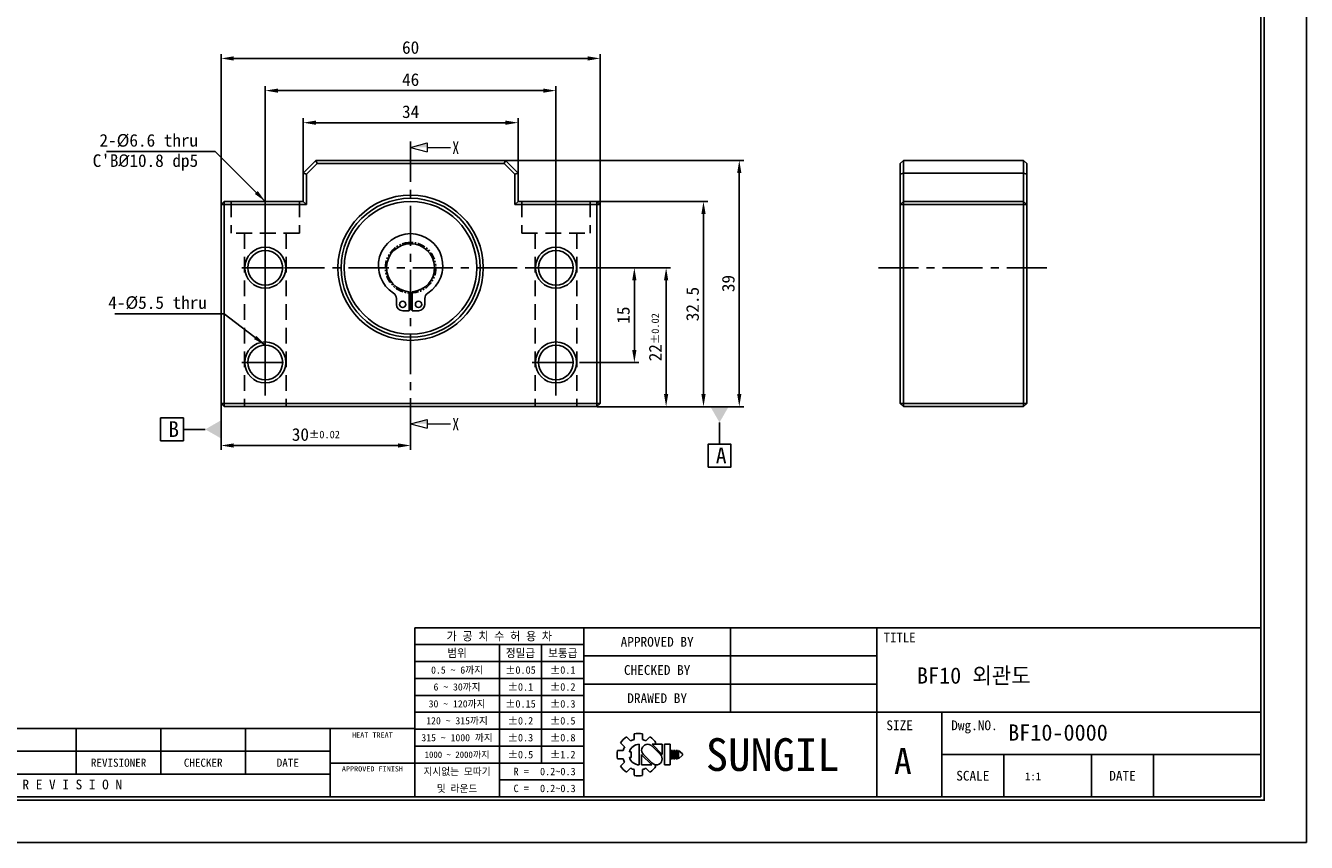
# Model space of a CAD drawing. Header units: millimetres. Extents: x 0 to 306, y 0 to 216.
# Tile 2 of 3: x 103 to 306, y 0 to 129. Entities that reach past the tile are written whole.
import ezdxf
from ezdxf.enums import TextEntityAlignment as Align

# ---------------------------------------------------------------- set-up
doc = ezdxf.new("R2010")
doc.units = ezdxf.units.MM
for name, pattern in [('CENTER', [50.8, 31.75, -6.35, 6.35, -6.35]), ('DASHED', [0.75, 0.5, -0.25]), ('PHANTOM', [2.5, 1.25, -0.25, 0.25, -0.25, 0.25, -0.25])]:
    doc.linetypes.add(name, pattern=pattern)
doc.layers.get('0').update_dxf_attribs({"linetype": 'CONTINUOUS'})
doc.layers.get('DEFPOINTS').update_dxf_attribs({"linetype": 'CONTINUOUS'})
for name, color, linetype in [('center', 1, 'CENTER'), ('hidden', 2, 'DASHED'), ('L1', 7, 'CONTINUOUS'), ('OUTLINE', 7, 'CONTINUOUS'), ('phantom', 6, 'PHANTOM')]:
    doc.layers.add(name, color=color, linetype=linetype)
doc.dimstyles.get("Standard").update_dxf_attribs({"dimtxt": 2, "dimasz": 2, "dimexe": 0.7, "dimexo": 0, "dimgap": 0.7, "dimtad": 1, "dimdec": 3, "dimzin": 11, "dimdsep": 46, "dimtxsty": 'Standard', "dimcen": 0, "dimclrd": 5, "dimclre": 5, "dimclrt": 3, "dimadec": 0, "dimazin": 0, "dimtfac": 0.6, "dimtdec": 3, "dimtmove": 0, "dimatfit": 3, "dimfxl": 0, "dimtolj": 1, "dimtzin": 11, "dimarcsym": 0})

# ---------------------------------------------------------------- blocks, each defined once
blk = doc.blocks.new('표제란')
at = {"layer": 'L1', "color": 0}
for p, q in [((297, 0), (297, 210)), ((0, 0), (297, 0))]:
    blk.add_line(p, q, dxfattribs=at)
at = {"layer": 'L1'}
for p, q in [((290, 33), (160, 33)), ((160, 33), (160, 7)), ((186, 33), (186, 7)), ((208.5, 33), (208.5, 20)), ((231, 33), (231, 7)), ((186, 30.4), (160, 30.4)), ((173, 30.4), (173, 7)), ((179.5, 30.4), (179.5, 12.2)), ((186, 27.8), (160, 27.8)), ((231, 28.67), (186, 28.67)), ((186, 25.2), (160, 25.2)), ((231, 24.33), (186, 24.33)), ((186, 22.6), (160, 22.6)), ((186, 20), (160, 20)), ((290, 20), (186, 20)), ((241, 20), (241, 7)), ((160, 17.5), (62, 17.5)), ((108, 17.5), (108, 10.5)), ((121, 17.5), (121, 10.5)), ((134, 17.5), (134, 10.5)), ((147, 17.5), (147, 7)), ((186, 17.4), (160, 17.4)), ((192.55, 16.22), (193.17, 15.6)), ((193.7, 16.69), (193.7, 15.81)), ((195, 16.69), (195, 15.81)), ((195.52, 15.6), (196.14, 16.22)), ((147, 14), (62, 14)), ((186, 14.8), (160, 14.8)), ((191.15, 14.15), (192.03, 14.15)), ((191.15, 14.15), (192.03, 14.15)), ((191.63, 15.3), (192.25, 14.68)), ((192.98, 13.93), (193.28, 13.93)), ((193.28, 13.93), (193.28, 13.07)), ((194.5, 15.08), (194.5, 11.92)), ((197.74, 13.5), (196.41, 14.83)), ((198.02, 13.53), (196.47, 15.08)), ((196.47, 15.08), (198.02, 15.08)), ((196.84, 15.08), (197.06, 15.3)), ((198.02, 15.08), (198.02, 13.5)), ((198.39, 15.08), (198.39, 11.92)), ((198.39, 15.08), (199.26, 15.08)), ((199.26, 15.08), (199.26, 11.92)), ((199.41, 14.15), (199.41, 12.85)), ((199.41, 14.15), (199.62, 14.15)), ((199.62, 14.15), (199.62, 12.85)), ((199.78, 14.15), (199.78, 12.85)), ((199.78, 14.15), (199.99, 14.15)), ((199.99, 14.15), (199.99, 12.85)), ((200.14, 14.15), (200.14, 12.85)), ((200.14, 14.15), (200.36, 14.15)), ((200.36, 14.15), (200.36, 12.85)), ((200.51, 14.15), (200.51, 12.85)), ((200.51, 14.15), (201.16, 13.61)), ((147, 12.2), (160, 12.2)), ((186, 12.2), (160, 12.2)), ((191.15, 12.85), (192.03, 12.85)), ((191.63, 11.7), (192.25, 12.32)), ((192.98, 13.07), (193.28, 13.07)), ((194.86, 13.5), (194.86, 11.92)), ((194.86, 13.47), (196.42, 11.92)), ((194.86, 11.92), (196.42, 11.92)), ((195.14, 13.5), (196.47, 12.17)), ((196.79, 11.98), (197.06, 11.7)), ((198.39, 11.92), (199.26, 11.92)), ((199.41, 12.85), (199.62, 12.85)), ((199.78, 12.85), (199.99, 12.85)), ((200.14, 12.85), (200.36, 12.85)), ((201.16, 13.39), (200.51, 12.85)), ((201.16, 13.61), (201.16, 13.5)), ((201.16, 13.61), (201.16, 13.39)), ((201.16, 13.5), (201.16, 13.39)), ((290, 13.5), (241, 13.5)), ((250.5, 13.5), (250.5, 7)), ((264, 13.5), (264, 7)), ((273.5, 13.5), (273.5, 7)), ((147, 10.5), (62, 10.5)), ((192.55, 10.78), (193.17, 11.4)), ((193.7, 11.19), (193.7, 10.31)), ((195, 11.19), (195, 10.31)), ((195.52, 11.4), (196.14, 10.78)), ((186, 9.6), (173, 9.6))]:
    blk.add_line(p, q, dxfattribs=at)
at = {"layer": 'L1', "const_width": 0.25}
blk.add_lwpolyline([(290.5, 6.5), (290.5, 203.5), (10, 203.5), (10, 6.5)], close=True, dxfattribs=at)
at = {"layer": 'L1'}
blk.add_lwpolyline([(290, 7), (290, 203), (10.5, 203), (10.5, 7)], close=True, dxfattribs=at)
for centre, radius, start, end in [((194.35, 13.5), 3.26, 123.4943, 146.5057), ((194.35, 13.5), 2.4, 105.6872, 119.3128), ((194.35, 13.5), 3.26, 78.4943, 101.5057), ((194.35, 13.5), 2.4, 60.6872, 74.3128), ((194.35, 13.5), 3.26, 33.4943, 56.5057), ((194.35, 13.5), 3.26, 168.4943, 191.5057), ((194.35, 13.5), 2.4, 150.6872, 164.3128), ((194.5, 13.5), 1.58, 90, 164.0671), ((195.78, 14.16), 0.919, 43.2202, 225.8282), ((194.35, 13.5), 2.4, 195.6872, 209.3128), ((194.5, 13.5), 1.58, 195.9329, 270), ((197.1, 12.84), 0.919, 223.2202, 45.8282), ((194.35, 13.5), 3.26, 213.4943, 236.5057), ((194.35, 13.5), 2.4, 240.6872, 254.3128), ((194.35, 13.5), 3.26, 258.4943, 281.5057), ((194.35, 13.5), 2.4, 285.6872, 299.3128), ((194.35, 13.5), 3.26, 303.4943, 326.5057)]:
    blk.add_arc(centre, radius, start, end, dxfattribs=at)
for p in [(208.5, 28.67), (208.5, 24.33)]:
    blk.add_point(p, dxfattribs=at)
for s, height, p in [('가 공 치 수 허 용 차', 1.3, (173, 31.7)), ('APPROVED BY', 1.5, (197.25, 30.83)), ('TITLE', 1.444, (234.5, 31.5)), ('범위', 1.25, (166.5, 29.1)), ('정밀급', 1.25, (176.25, 29.1)), ('보통급', 1.25, (182.75, 29.1)), ('0.5 ~ 6까지', 1.1, (166.5, 26.5)), ('%%P0.05', 1.15, (176.25, 26.5)), ('%%P0.1', 1.15, (182.75, 26.5)), ('CHECKED BY', 1.5, (197.25, 26.5)), ('6 ~ 30까지', 1.1, (166.5, 23.9)), ('%%P0.1', 1.15, (176.25, 23.9)), ('%%P0.2', 1.15, (182.75, 23.9)), ('30 ~ 120까지', 1.1, (166.5, 21.3)), ('%%P0.15', 1.15, (176.25, 21.3)), ('%%P0.3', 1.15, (182.75, 21.3)), ('DRAWED BY', 1.5, (197.25, 22.17)), ('120 ~ 315까지', 1.1, (166.5, 18.7)), ('%%P0.2', 1.15, (176.25, 18.7)), ('%%P0.5', 1.15, (182.75, 18.7)), ('SIZE', 1.5, (234.5, 18)), ('Dwg.NO.', 1.5, (246, 18)), ('HEAT TREAT', 0.8, (153.5, 16.5)), ('315 ~ 1000 까지', 1.1, (166.5, 16.1)), ('%%P0.3', 1.15, (176.25, 16.1)), ('%%P0.8', 1.15, (182.75, 16.1)), ('SUNGIL', 5.032, (215, 13.5)), ('1000 ~ 2000까지', 0.99, (166.5, 13.49)), ('%%P0.5', 1.15, (176.25, 13.5)), ('%%P1.2', 1.15, (182.75, 13.5)), ('A', 4, (235, 12.5)), ('REVISIONER', 1.25, (114.5, 12.25)), ('CHECKER', 1.25, (127.5, 12.25)), ('DATE', 1.25, (140.5, 12.25)), ('APPROVED FINISH', 0.8, (153.5, 11.3)), ('지시없는 모따기', 1.1, (166.5, 10.9)), ('R = ', 1.15, (176.75, 10.9)), ('SCALE', 1.5, (245.75, 10.25)), ('DATE', 1.5, (268.75, 10.25)), ('R E V I S I O N', 1.5, (107.38, 8.9)), ('및 라운드', 1.1, (166.5, 8.3)), ('C = ', 1.15, (176.75, 8.3))]:
    blk.add_text(s, height=height, dxfattribs=at).set_placement(p, align=Align.MIDDLE_CENTER)
for tag, p in [('필렛', (179.25, 10.9)), ('모따기', (179.25, 8.3))]:
    blk.add_attdef(tag, text='', height=1.15, dxfattribs=at).set_placement(p, align=Align.MIDDLE_LEFT)
at = {"layer": 'OUTLINE', "ltscale": 0.5}
for tag, p, height in [('TITLE', (237.17, 24.41), 2.5), ('도번', (251.18, 15.64), 2.5), ('SCALE', (253.78, 9.55), 1.2), ('DATE', (277.02, 9.51), 1.2)]:
    blk.add_attdef(tag, p, '', height=height, dxfattribs=at)
blk = doc.blocks.new('*D21')
at = {"layer": 'DEFPOINTS', "color": 0, "ltscale": 0.2}
for p in [(181.18, 113.97), (147.18, 106), (181.18, 106)]:
    blk.add_point(p, dxfattribs=at)
at = {"layer": 'OUTLINE', "color": 5, "lineweight": -2, "ltscale": 0.2}
for p, q in [((147.18, 106), (147.18, 114.67)), ((149.18, 113.97), (179.18, 113.97)), ((181.18, 106), (181.18, 114.67))]:
    blk.add_line(p, q, dxfattribs=at)
at = {"layer": 'OUTLINE', "color": 5, "ltscale": 0.2}
for points in [[(149.18, 114.31), (149.18, 113.64), (147.18, 113.97)], [(179.18, 114.31), (179.18, 113.64), (181.18, 113.97)]]:
    blk.add_solid(points, dxfattribs=at)
at = {"layer": 'OUTLINE', "color": 3, "ltscale": 0.2, "insert": (164.18, 115.7), "char_height": 2, "attachment_point": 5}
blk.add_mtext('\\A1;34', dxfattribs=at)
blk = doc.blocks.new('*D22')
at = {"layer": 'DEFPOINTS', "color": 0, "ltscale": 0.2}
for p in [(187.18, 119.05), (141.18, 102.5), (187.18, 102.5)]:
    blk.add_point(p, dxfattribs=at)
at = {"layer": 'OUTLINE', "color": 5, "lineweight": -2, "ltscale": 0.2}
for p, q in [((141.18, 102.5), (141.18, 119.75)), ((187.18, 102.5), (187.18, 119.75)), ((143.18, 119.05), (185.18, 119.05))]:
    blk.add_line(p, q, dxfattribs=at)
at = {"layer": 'OUTLINE', "color": 5, "ltscale": 0.2}
for points in [[(143.18, 119.38), (143.18, 118.72), (141.18, 119.05)], [(185.18, 119.38), (185.18, 118.72), (187.18, 119.05)]]:
    blk.add_solid(points, dxfattribs=at)
at = {"layer": 'OUTLINE', "color": 3, "ltscale": 0.2, "insert": (164.18, 120.78), "char_height": 2, "attachment_point": 5}
blk.add_mtext('\\A1;46', dxfattribs=at)
blk = doc.blocks.new('*D23')
at = {"layer": 'DEFPOINTS', "color": 0, "ltscale": 0.2}
for p in [(194.18, 124.15), (134.18, 101), (194.18, 101)]:
    blk.add_point(p, dxfattribs=at)
at = {"layer": 'OUTLINE', "color": 5, "lineweight": -2, "ltscale": 0.2}
for p, q in [((134.18, 101), (134.18, 124.85)), ((136.18, 124.15), (192.18, 124.15)), ((194.18, 101), (194.18, 124.85))]:
    blk.add_line(p, q, dxfattribs=at)
at = {"layer": 'OUTLINE', "color": 5, "ltscale": 0.2}
for points in [[(136.18, 124.48), (136.18, 123.81), (134.18, 124.15)], [(192.18, 124.48), (192.18, 123.81), (194.18, 124.15)]]:
    blk.add_solid(points, dxfattribs=at)
at = {"layer": 'OUTLINE', "color": 3, "ltscale": 0.2, "insert": (164.18, 125.87), "char_height": 2, "attachment_point": 5}
blk.add_mtext('\\A1;60', dxfattribs=at)
blk = doc.blocks.new('*D24')
at = {"layer": 'DEFPOINTS', "color": 0, "ltscale": 0.2}
for p in [(190.91, 91), (190.91, 76), (199.59, 76)]:
    blk.add_point(p, dxfattribs=at)
at = {"layer": 'OUTLINE', "color": 5, "lineweight": -2, "ltscale": 0.2}
for p, q in [((190.91, 91), (200.29, 91)), ((199.59, 89), (199.59, 78)), ((190.91, 76), (200.29, 76))]:
    blk.add_line(p, q, dxfattribs=at)
at = {"layer": 'OUTLINE', "color": 5, "ltscale": 0.2}
for points in [[(199.25, 89), (199.92, 89), (199.59, 91)], [(199.25, 78), (199.92, 78), (199.59, 76)]]:
    blk.add_solid(points, dxfattribs=at)
at = {"layer": 'OUTLINE', "color": 3, "ltscale": 0.2, "insert": (197.86, 83.5), "char_height": 2, "attachment_point": 5, "rotation": 90}
blk.add_mtext('\\A1;15', dxfattribs=at)
blk = doc.blocks.new('*D25')
at = {"layer": 'DEFPOINTS', "color": 0, "ltscale": 0.2}
for p in [(190.91, 91), (193.68, 69), (204.62, 69)]:
    blk.add_point(p, dxfattribs=at)
at = {"layer": 'OUTLINE', "color": 5, "lineweight": -2, "ltscale": 0.2}
for p, q in [((190.91, 91), (205.32, 91)), ((204.62, 89), (204.62, 71)), ((193.68, 69), (205.32, 69))]:
    blk.add_line(p, q, dxfattribs=at)
at = {"layer": 'OUTLINE', "color": 5, "ltscale": 0.2}
for points in [[(204.28, 89), (204.95, 89), (204.62, 91)], [(204.28, 71), (204.95, 71), (204.62, 69)]]:
    blk.add_solid(points, dxfattribs=at)
at = {"layer": 'OUTLINE', "color": 3, "ltscale": 0.2, "insert": (202.9, 80), "char_height": 2, "attachment_point": 5, "rotation": 90}
blk.add_mtext('\\A1;22{\\H1.200000;±0.02}', dxfattribs=at)
blk = doc.blocks.new('*D26')
at = {"layer": 'DEFPOINTS', "color": 0, "ltscale": 0.2}
for p in [(193.68, 101.5), (210.53, 101.5), (193.68, 69)]:
    blk.add_point(p, dxfattribs=at)
at = {"layer": 'OUTLINE', "color": 5, "lineweight": -2, "ltscale": 0.2}
for p, q in [((193.68, 101.5), (211.23, 101.5)), ((210.53, 71), (210.53, 99.5)), ((193.68, 69), (211.23, 69))]:
    blk.add_line(p, q, dxfattribs=at)
at = {"layer": 'OUTLINE', "color": 5, "ltscale": 0.2}
for points in [[(210.2, 99.5), (210.87, 99.5), (210.53, 101.5)], [(210.2, 71), (210.87, 71), (210.53, 69)]]:
    blk.add_solid(points, dxfattribs=at)
at = {"layer": 'OUTLINE', "color": 3, "ltscale": 0.2, "insert": (208.81, 85.25), "char_height": 2, "attachment_point": 5, "rotation": 90}
blk.add_mtext('\\A1;32.5', dxfattribs=at)
blk = doc.blocks.new('*D27')
at = {"layer": 'DEFPOINTS', "color": 0, "ltscale": 0.2}
for p in [(179.18, 108), (216.2, 108), (193.68, 69)]:
    blk.add_point(p, dxfattribs=at)
at = {"layer": 'OUTLINE', "color": 5, "lineweight": -2, "ltscale": 0.2}
for p, q in [((179.18, 108), (216.9, 108)), ((216.2, 71), (216.2, 106)), ((193.68, 69), (216.9, 69))]:
    blk.add_line(p, q, dxfattribs=at)
at = {"layer": 'OUTLINE', "color": 5, "ltscale": 0.2}
for points in [[(215.86, 106), (216.53, 106), (216.2, 108)], [(215.86, 71), (216.53, 71), (216.2, 69)]]:
    blk.add_solid(points, dxfattribs=at)
at = {"layer": 'OUTLINE', "color": 3, "ltscale": 0.2, "insert": (214.47, 88.5), "char_height": 2, "attachment_point": 5, "rotation": 90}
blk.add_mtext('\\A1;39', dxfattribs=at)
blk = doc.blocks.new('*D28')
at = {"layer": 'DEFPOINTS', "color": 0, "ltscale": 0.2}
for p in [(134.18, 69.5), (164.18, 66.29), (134.18, 62.85)]:
    blk.add_point(p, dxfattribs=at)
at = {"layer": 'OUTLINE', "color": 5, "lineweight": -2, "ltscale": 0.2}
for p, q in [((134.18, 69.5), (134.18, 62.15)), ((164.18, 66.29), (164.18, 62.15)), ((162.18, 62.85), (136.18, 62.85))]:
    blk.add_line(p, q, dxfattribs=at)
at = {"layer": 'OUTLINE', "color": 5, "ltscale": 0.2}
for points in [[(136.18, 63.19), (136.18, 62.52), (134.18, 62.85)], [(162.18, 63.19), (162.18, 62.52), (164.18, 62.85)]]:
    blk.add_solid(points, dxfattribs=at)
at = {"layer": 'OUTLINE', "color": 3, "ltscale": 0.2, "insert": (149.18, 64.58), "char_height": 2, "attachment_point": 5}
blk.add_mtext('\\A1;30{\\H1.200000;±0.02}', dxfattribs=at)
blk = doc.blocks.new('_DatumFilled')
at = {"color": 0, "linetype": 'ByBlock'}
blk.add_solid([(0, 0.577), (-1, 0), (0, -0.577)], dxfattribs=at)

msp = doc.modelspace()

# ---------------------------------------------------------------- linework, layer by layer
at = {"layer": 'center', "ltscale": 0.2}
for p, q in [((164.1752, 110.976), (164.1752, 66.2872)), ((141.1752, 94.74), (141.1752, 87.265)), ((187.1752, 94.74), (187.1752, 87.265)), ((137.4377, 91.0025), (144.9127, 91.0025)), ((144.2018, 91.0025), (184.1486, 91.0025)), ((183.4377, 91.0025), (190.9127, 91.0025)), ((238.21, 91.0025), (265.4986, 91.0025)), ((141.1752, 79.74), (141.1752, 72.265)), ((187.1752, 79.74), (187.1752, 72.265)), ((137.4377, 76.0025), (144.9127, 76.0025)), ((183.4377, 76.0025), (190.9127, 76.0025))]:
    msp.add_line(p, q, dxfattribs=at)
at = {"layer": 'center'}
for p, q in [((141.1752, 102.5025), (141.1752, 68.0025)), ((187.1752, 102.5025), (187.1752, 68.0025))]:
    msp.add_line(p, q, dxfattribs=at)
at = {"layer": 'hidden', "ltscale": 5}
for p, q in [((135.7752, 101.5025), (135.7752, 96.5025)), ((146.5752, 101.5025), (146.5752, 96.5025)), ((181.7752, 101.5025), (181.7752, 96.5025)), ((192.5752, 101.5025), (192.5752, 96.5025)), ((146.5752, 96.5025), (135.7752, 96.5025)), ((137.8752, 96.5025), (137.8752, 69.0025)), ((144.4752, 96.5025), (144.4752, 69.0025)), ((181.7752, 96.5025), (192.5752, 96.5025)), ((183.8752, 96.5025), (183.8752, 69.0025)), ((190.4752, 96.5025), (190.4752, 69.0025))]:
    msp.add_line(p, q, dxfattribs=at)
at = {"layer": 'OUTLINE', "lineweight": 9}
for p, q in [((164.1752, 110.054), (166.8152, 110.7614)), ((164.1752, 110.054), (166.8152, 109.3466)), ((166.8152, 110.7614), (166.8152, 109.3466)), ((166.8152, 110.054), (170.4716, 110.054)), ((164.1752, 66.2872), (166.8152, 66.9946)), ((166.8152, 66.9946), (166.8152, 65.5798)), ((164.1752, 66.2872), (166.8152, 65.5798)), ((166.8152, 66.2872), (170.4716, 66.2872))]:
    msp.add_line(p, q, dxfattribs=at)
at = {"layer": 'OUTLINE'}
for p, q in [((147.1752, 106.0025), (149.1752, 108.0025)), ((149.3823, 107.5025), (147.6752, 105.7954)), ((149.3823, 107.5025), (149.1752, 108.0025)), ((149.1752, 108.0025), (179.1752, 108.0025)), ((178.9681, 107.5025), (149.3823, 107.5025)), ((178.9681, 107.5025), (179.1752, 108.0025)), ((180.6752, 105.7954), (178.9681, 107.5025)), ((179.1752, 108.0025), (181.1752, 106.0025)), ((241.6878, 107.5025), (242.1878, 108.0025)), ((241.6878, 105.7954), (241.6878, 107.5025)), ((242.1878, 108.0025), (242.1878, 106.0025)), ((242.1878, 108.0025), (261.1878, 108.0025)), ((261.1878, 106.0025), (261.1878, 108.0025)), ((261.1878, 108.0025), (261.6878, 107.5025)), ((261.6878, 107.5025), (261.6878, 105.7954)), ((147.1752, 101.5025), (147.1752, 106.0025)), ((147.6752, 105.7954), (147.1752, 106.0025)), ((147.6752, 105.7954), (147.6752, 101.0025)), ((181.1752, 106.0025), (180.6752, 105.7954)), ((180.6752, 101.0025), (180.6752, 105.7954)), ((181.1752, 106.0025), (181.1752, 101.5025)), ((242.1878, 106.0025), (241.6878, 105.7954)), ((241.6878, 101.0025), (241.6878, 105.7954)), ((261.1878, 106.0025), (242.1878, 106.0025)), ((242.1878, 106.0025), (242.1878, 101.5025)), ((261.1878, 106.0025), (261.6878, 105.7954)), ((261.1878, 101.5025), (261.1878, 106.0025)), ((261.6878, 105.7954), (261.6878, 101.0025)), ((134.1752, 101.0025), (134.6752, 101.5025)), ((134.6752, 101.0025), (134.6752, 101.5025)), ((134.6752, 101.5025), (147.1752, 101.5025)), ((147.6752, 101.0025), (147.1752, 101.5025)), ((181.1752, 101.5025), (180.6752, 101.0025)), ((181.1752, 101.5025), (193.6752, 101.5025)), ((193.6752, 101.5025), (194.1752, 101.0025)), ((193.6752, 101.5025), (193.6752, 101.0025)), ((242.1878, 101.5025), (241.6878, 101.0025)), ((242.1878, 101.5025), (261.1878, 101.5025)), ((242.1878, 101.5025), (242.1878, 101.0025)), ((261.1878, 101.5025), (261.1878, 101.0025)), ((261.1878, 101.5025), (261.6878, 101.0025)), ((134.1752, 69.5025), (134.1752, 101.0025)), ((134.1752, 101.0025), (134.6752, 101.0025)), ((134.6752, 101.0025), (134.6752, 69.5025)), ((147.6752, 101.0025), (134.6752, 101.0025)), ((193.6752, 101.0025), (180.6752, 101.0025)), ((193.6752, 69.5025), (193.6752, 101.0025)), ((193.6752, 101.0025), (194.1752, 101.0025)), ((194.1752, 101.0025), (194.1752, 69.5025)), ((241.6878, 69.5025), (241.6878, 101.0025)), ((241.6878, 101.0025), (242.1878, 101.0025)), ((242.1878, 101.0025), (242.1878, 69.5025)), ((261.1878, 101.0025), (242.1878, 101.0025)), ((261.1878, 69.5025), (261.1878, 101.0025)), ((261.1878, 101.0025), (261.6878, 101.0025)), ((261.6878, 101.0025), (261.6878, 69.5025)), ((163.9252, 87.2108), (163.9252, 84.2025)), ((164.4252, 87.2108), (164.4252, 84.2025)), ((161.9252, 86.1404), (161.9252, 85.2025)), ((166.4252, 86.1404), (166.4252, 85.2025)), ((163.9252, 84.2025), (162.9252, 84.2025)), ((165.4252, 84.2025), (164.4252, 84.2025)), ((134.1752, 69.5025), (134.6752, 69.5025)), ((134.6752, 69.0025), (134.1752, 69.5025)), ((134.6752, 69.5025), (193.6752, 69.5025)), ((134.6752, 69.0025), (134.6752, 69.5025)), ((193.6752, 69.0025), (134.6752, 69.0025)), ((193.6752, 69.0025), (193.6752, 69.5025)), ((194.1752, 69.5025), (193.6752, 69.0025)), ((193.6752, 69.5025), (194.1752, 69.5025)), ((242.1878, 69.0025), (241.6878, 69.5025)), ((241.6878, 69.5025), (242.1878, 69.5025)), ((242.1878, 69.5025), (261.1878, 69.5025)), ((242.1878, 69.5025), (242.1878, 69.0025)), ((261.1878, 69.0025), (242.1878, 69.0025)), ((261.1878, 69.5025), (261.6878, 69.5025)), ((261.1878, 69.5025), (261.1878, 69.0025)), ((261.6878, 69.5025), (261.1878, 69.0025))]:
    msp.add_line(p, q, dxfattribs=at)
at = {"layer": 'OUTLINE', "color": 5, "ltscale": 0.5}
for points in [[(128.2105, 63.6081), (124.6105, 63.6081), (124.6105, 67.2081), (128.2105, 67.2081)], [(211.268, 59.4378), (214.868, 59.4378), (214.868, 63.0378), (211.268, 63.0378)]]:
    msp.add_lwpolyline(points, close=True, dxfattribs=at)
for points in [[(131.6752, 65.4081), (128.2105, 65.4081)], [(213.068, 66.5025), (213.068, 63.0378)]]:
    msp.add_lwpolyline(points, dxfattribs=at)
at = {"layer": 'OUTLINE'}
for centre, radius in [((164.1752, 91.0025), 11.5), ((164.1752, 91.0025), 11), ((164.1752, 91.0025), 10.5), ((141.1752, 91.0025), 3.25), ((141.1752, 91.0025), 2.75), ((187.1752, 91.0025), 3.25), ((187.1752, 91.0025), 2.75), ((162.9252, 85.2025), 0.5), ((165.4252, 85.2025), 0.5), ((141.1752, 76.0025), 3.25), ((187.1752, 76.0025), 3.25), ((141.1752, 76.0025), 2.75), ((187.1752, 76.0025), 2.75)]:
    msp.add_circle(centre, radius, dxfattribs=at)
for centre, radius, start, end in [((164.1752, 91.3025), 5.1, 302.193948, 237.806052), ((164.1752, 91.0025), 3.8, 273.772184, 266.227816), ((160.9252, 86.1404), 1, 0, 57.806052), ((162.9252, 85.2025), 1, 180, 270), ((165.4252, 85.2025), 1, 270, 0), ((167.4252, 86.1404), 1, 122.193948, 180)]:
    msp.add_arc(centre, radius, start, end, dxfattribs=at)
at = {"layer": 'OUTLINE', "lineweight": 9}
for points in [[(164.1752, 110.054), (166.8152, 110.7614), (166.8152, 110.054)], [(164.1752, 66.2872), (166.8152, 66.9946), (166.8152, 66.2872)]]:
    msp.add_solid(points, dxfattribs=at)
at = {"layer": 'phantom'}
msp.add_circle((164.1752, 91.0025), 4, dxfattribs=at)

# ---------------------------------------------------------------- block references
at = {"layer": 'OUTLINE'}
ref = msp.add_blockref('표제란', (0, 0), dxfattribs=dict(at, xscale=1.03016448, yscale=1.03016448, zscale=1.03016448))
ref.add_attrib('SCALE', '1:1', (261.4363, 9.8406), dxfattribs={"ltscale": 0.5, "height": 1.2362})
ref.add_attrib('도번', 'BF10-0000', (258.7579, 16.1143), dxfattribs={"ltscale": 0.5, "height": 2.57541})
ref.add_attrib('TITLE', 'BF10 외관도', (244.3197, 25.1421), dxfattribs={"ltscale": 0.5, "height": 2.57541})
ref.add_attrib('필렛', '0.2~0.3', dxfattribs={"layer": 'L1', "height": 1.18469}).set_placement((184.657, 11.2288), align=Align.MIDDLE_LEFT)
ref.add_attrib('모따기', '0.2~0.3', dxfattribs={"layer": 'L1', "height": 1.18469}).set_placement((184.657, 8.5504), align=Align.MIDDLE_LEFT)
at = {"layer": 'OUTLINE', "color": 5, "ltscale": 0.5, "yscale": 2.5, "zscale": 2.5}
for p, xscale, rotation in [((213.068, 69.0025), 2.5, 90), ((134.1752, 65.4081), -2.5, 180)]:
    msp.add_blockref('_DatumFilled', p, dxfattribs=dict(at, xscale=xscale, rotation=rotation))

# ---------------------------------------------------------------- texts
at = {"lineweight": 9, "width": 0.8}
for p in [(170.7774, 109.0143), (170.7774, 65.2475)]:
    msp.add_text('X', height=1.98, dxfattribs=at).set_placement(p)
at = {"layer": 'OUTLINE', "color": 3, "ltscale": 0.2, "char_height": 2, "attachment_point": 9}
for s, insert in [('\\A1;2-%%c6.6 thru', (130.5486, 110.0891)), ("\\A1;C'B{\\fISOCPEUR|b0|i0|c0|p34;%%C}10.8 dp5", (130.5486, 106.3922)), ('\\A1;4-%%c5.5 thru', (131.9389, 84.4))]:
    msp.add_mtext(s, dxfattribs=dict(at, insert=insert))
at = {"layer": 'OUTLINE', "color": 3, "ltscale": 0.5, "char_height": 2.5, "attachment_point": 9}
for s, insert in [('\\A1;B', (127.5242, 64.2024)), ('\\A1;A', (214.1818, 60.0321))]:
    msp.add_mtext(s, dxfattribs=dict(at, insert=insert))

# ---------------------------------------------------------------- dimensions: what is measured, and where the dimension line sits
at = {"layer": 'OUTLINE', "ltscale": 0.2}
for base, p1, p2, picture, middle in [((194.1752, 124.1462), (134.1752, 101.0025), (194.1752, 101.0025), '*D23', (164.1752, 125.8715)), ((187.1752, 119.0514), (141.1752, 102.5025), (187.1752, 102.5025), '*D22', (164.1752, 120.778)), ((181.1752, 113.9726), (147.1752, 106.0025), (181.1752, 106.0025), '*D21', (164.1752, 115.6993))]:
    dim = msp.add_linear_dim(base=base, p1=p1, p2=p2, dimstyle='Standard', dxfattribs=at)
    dim.commit()
    dim.dimension.update_dxf_attribs({"geometry": picture, "text_midpoint": middle})
for base, p1, p2, picture, middle in [((216.1977, 108.0025), (193.6752, 69.0025), (179.1752, 108.0025), '*D27', (214.4724, 88.5025)), ((210.5347, 101.5025), (193.6752, 69.0025), (193.6752, 101.5025), '*D26', (208.8094, 85.2525)), ((199.5878, 76.0025), (190.9127, 91.0025), (190.9127, 76.0025), '*D24', (197.8598, 83.5025))]:
    dim = msp.add_linear_dim(base=base, p1=p1, p2=p2, angle=90, dimstyle='Standard', dxfattribs=at)
    dim.commit()
    dim.dimension.update_dxf_attribs({"geometry": picture, "text_midpoint": middle})
dim = msp.add_linear_dim(base=(204.6165, 69.0025), p1=(190.9127, 91.0025), p2=(193.6752, 69.0025), angle=90, dimstyle='Standard', override={"dimgap": 0.7, "dimtol": 1, "dimlim": 0, "dimtp": 0.02, "dimtm": 0.02}, dxfattribs=at)
dim.commit()
dim.dimension.update_dxf_attribs({"geometry": '*D25', "text_midpoint": (202.9008, 80.0025)})
dim = msp.add_linear_dim(base=(134.1752, 62.854), p1=(164.1752, 66.2872), p2=(134.1752, 69.5025), dimstyle='Standard', override={"dimgap": 0.7, "dimtol": 1, "dimlim": 0, "dimtp": 0.02, "dimtm": 0.02}, dxfattribs=at)
dim.commit()
dim.dimension.update_dxf_attribs({"geometry": '*D28', "text_midpoint": (149.1752, 64.5793)})

# ---------------------------------------------------------------- leaders
at = {"layer": 'OUTLINE', "ltscale": 0.2, "annotation_type": 0, "has_hookline": 1, "hookline_direction": 1}
for points, text_width in [([(141.1752, 101.5025), (133.2486, 109.3891), (131.2486, 109.3891)], 14.5004), ([(141.1752, 78.7525), (134.6389, 83.7), (132.6389, 83.7)], 14.559)]:
    msp.add_leader(points, dimstyle='Standard', dxfattribs=dict(at, text_width=text_width))

doc.saveas('drawing.dxf')
